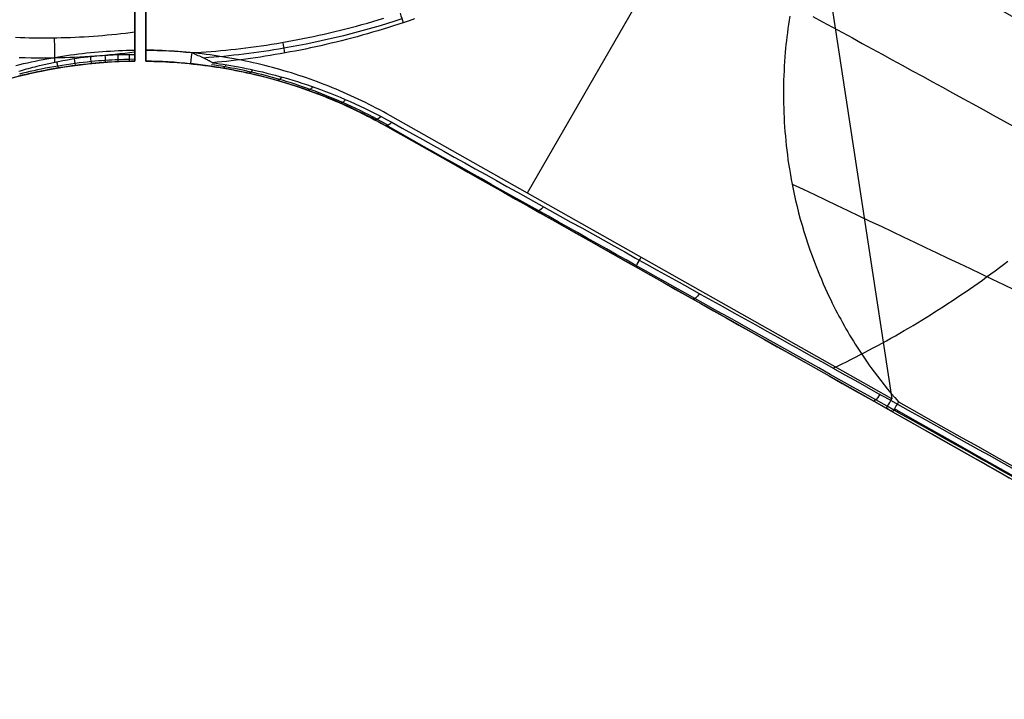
# Model space of a CAD drawing. Extents: x 8195 to 9024, y -2232 to -1505.
# Tile 16 of 42: x 8600 to 8689, y -2095 to -2034. Entities that reach past the tile are written whole.
import ezdxf

# ---------------------------------------------------------------- set-up
doc = ezdxf.new("R2010")
doc.units = 0
doc.layers.add('1', color=7, linetype='CONTINUOUS')

msp = doc.modelspace()

# ---------------------------------------------------------------- linework, layer by layer
at = {"layer": '1', "color": 7}
for p, q in [((8645.909, -2049.4, 67.546), (8687.249, -1977.797, 67.546)), ((8610.449, -2037.496, 47.547), (8610.449, -2003.99, 47.547)), ((8611.449, -2003.99, 47.546), (8611.449, -2037.496, 47.546)), ((8672.079, -2023.725, 67.546), (8678.83, -2067.973, 67.546)), ((8610.449, -2029.491, 27.546), (8610.449, -2036.496, 27.546)), ((8611.449, -2036.496, 27.546), (8611.449, -2029.491, 27.546)), ((8610.449, -2034.88, 67.546), (8610.449, -2033.491, 67.546)), ((8611.449, -2036.496, 67.546), (8611.449, -2033.491, 67.546)), ((8610.449, -2037.496, 66.212), (8610.449, -2037.496, 28.546)), ((8611.449, -2037.496, 28.546), (8611.449, -2037.496, 66.546)), ((8678.83, -2067.973, 67.546), (8633.551, -2042.429, 67.546)), ((8633.06, -2043.3, 66.546), (8678.339, -2068.844, 66.546)), ((8633.06, -2043.3, 66.546), (8633.06, -2043.3, 35.056)), ((8670.932, -2064.666, 50.801), (8633.06, -2043.3, 50.801))]:
    msp.add_line(p, q, dxfattribs=at)
at = {"layer": '1', "color": 7, "extrusion": (0.483263, 0.854549, 0.190271)}
msp.add_lwpolyline([(-8539.803, -451.847), (-8540.483, -451.402), (-8541.165, -450.96), (-8541.847, -450.522), (-8542.529, -450.088), (-8543.212, -449.657), (-8543.896, -449.229), (-8544.58, -448.805), (-8545.265, -448.384), (-8545.95, -447.967), (-8546.636, -447.554), (-8547.322, -447.144), (-8548.009, -446.737), (-8548.696, -446.334), (-8549.384, -445.934), (-8550.072, -445.538), (-8550.761, -445.145), (-8551.451, -444.756), (-8552.141, -444.371), (-8552.831, -443.989), (-8553.522, -443.61), (-8554.214, -443.235), (-8554.906, -442.863), (-8555.598, -442.495), (-8556.292, -442.13), (-8556.985, -441.769), (-8557.68, -441.411), (-8558.374, -441.057), (-8559.07, -440.706), (-8559.766, -440.359), (-8560.462, -440.015), (-8561.159, -439.675), (-8561.856, -439.338), (-8562.554, -439.005), (-8563.253, -438.675), (-8563.952, -438.349), (-8564.652, -438.026), (-8565.352, -437.707), (-8566.053, -437.391), (-8566.754, -437.079), (-8567.456, -436.77), (-8568.158, -436.465), (-8568.861, -436.163), (-8569.564, -435.865), (-8570.268, -435.57), (-8570.972, -435.278), (-8571.677, -434.99), (-8572.383, -434.706), (-8573.089, -434.425), (-8573.795, -434.148), (-8574.502, -433.874), (-8575.21, -433.604), (-8575.918, -433.337), (-8576.627, -433.073), (-8577.336, -432.813), (-8578.046, -432.557), (-8578.756, -432.304), (-8579.467, -432.055), (-8580.178, -431.809), (-8580.89, -431.566), (-8581.603, -431.327), (-8582.316, -431.092), (-8583.029, -430.86), (-8583.743, -430.632), (-8584.458, -430.407), (-8585.173, -430.185), (-8585.889, -429.967), (-8586.605, -429.753), (-8587.322, -429.542), (-8588.039, -429.334), (-8588.757, -429.13), (-8589.475, -428.93), (-8590.194, -428.733), (-8590.913, -428.539), (-8591.633, -428.349), (-8592.354, -428.163), (-8593.075, -427.98), (-8593.796, -427.8), (-8594.518, -427.624), (-8595.241, -427.451), (-8595.964, -427.282), (-8596.688, -427.117), (-8597.412, -426.955), (-8598.137, -426.796), (-8598.862, -426.641), (-8599.588, -426.489), (-8600.314, -426.341), (-8601.041, -426.197), (-8601.768, -426.056), (-8602.496, -425.918), (-8603.225, -425.784), (-8603.954, -425.653), (-8604.683, -425.526), (-8605.413, -425.402), (-8606.144, -425.282), (-8606.875, -425.165), (-8607.607, -425.052), (-8608.339, -424.943), (-8609.072, -424.836), (-8609.805, -424.734), (-8610.539, -424.635), (-8611.273, -424.539), (-8612.008, -424.447), (-8612.744, -424.358), (-8613.48, -424.273), (-8614.216, -424.191), (-8614.953, -424.113), (-8615.691, -424.038), (-8616.429, -423.967), (-8617.168, -423.899), (-8617.907, -423.835), (-8618.646, -423.774), (-8619.387, -423.717), (-8620.128, -423.663), (-8620.869, -423.613), (-8621.611, -423.566), (-8622.353, -423.522), (-8623.096, -423.483), (-8623.839, -423.446), (-8624.583, -423.413), (-8625.328, -423.384), (-8626.073, -423.358), (-8626.819, -423.336), (-8627.565, -423.317), (-8628.311, -423.302), (-8629.059, -423.29), (-8629.806, -423.281), (-8630.555, -423.277), (-8631.303, -423.275)], dxfattribs=at)
at = {"layer": '1', "color": 7}
for points in [[(8615.59, -2036.728), (8616.023, -2036.705), (8616.458, -2036.679), (8616.895, -2036.649), (8617.336, -2036.617), (8617.779, -2036.581), (8618.225, -2036.542), (8618.673, -2036.499), (8619.123, -2036.454), (8619.576, -2036.404), (8620.031, -2036.352), (8620.488, -2036.296), (8620.947, -2036.237), (8621.409, -2036.175), (8621.872, -2036.109), (8622.338, -2036.039), (8622.805, -2035.967), (8623.274, -2035.891), (8623.745, -2035.811), (8624.217, -2035.728), (8624.691, -2035.641), (8625.167, -2035.551), (8625.644, -2035.458), (8626.122, -2035.361), (8626.602, -2035.26), (8627.083, -2035.156), (8627.565, -2035.049), (8628.049, -2034.937), (8628.533, -2034.822), (8629.019, -2034.704), (8629.505, -2034.582), (8629.992, -2034.456), (8630.481, -2034.327), (8630.969, -2034.194), (8631.459, -2034.057), (8631.949, -2033.917), (8632.44, -2033.773), (8632.931, -2033.625)], [(8634.585, -2033.683), (8633.93, -2033.894), (8633.274, -2034.1), (8632.615, -2034.299), (8631.955, -2034.492), (8631.293, -2034.679), (8630.629, -2034.86), (8629.964, -2035.035), (8629.297, -2035.204), (8628.629, -2035.367), (8627.959, -2035.524), (8627.288, -2035.674), (8626.615, -2035.819), (8625.941, -2035.957), (8625.266, -2036.089), (8624.59, -2036.215), (8623.913, -2036.334), (8623.463, -2036.41), (8623.012, -2036.483), (8622.562, -2036.553), (8622.11, -2036.621), (8621.659, -2036.686), (8621.207, -2036.748), (8620.754, -2036.807), (8620.301, -2036.863), (8619.848, -2036.917), (8619.395, -2036.967), (8618.941, -2037.015), (8618.487, -2037.06), (8618.033, -2037.103), (8617.579, -2037.142), (8617.124, -2037.179), (8616.669, -2037.212)], [(8610.449, -2034.88), (8610.034, -2034.933), (8609.618, -2034.984), (8609.203, -2035.032), (8608.788, -2035.077), (8608.373, -2035.119), (8607.958, -2035.159), (8607.543, -2035.195), (8607.128, -2035.229), (8606.714, -2035.26), (8606.299, -2035.289), (8605.885, -2035.314), (8605.47, -2035.337), (8605.056, -2035.357), (8604.642, -2035.374), (8604.228, -2035.389), (8603.815, -2035.4), (8603.401, -2035.41), (8602.988, -2035.416), (8602.575, -2035.42), (8602.162, -2035.421), (8601.749, -2035.419), (8601.337, -2035.415), (8600.925, -2035.408), (8600.513, -2035.398), (8600.101, -2035.386), (8599.69, -2035.371)], [(8599.715, -2037.886), (8600.062, -2037.8), (8600.41, -2037.717), (8600.759, -2037.637), (8601.108, -2037.559), (8601.458, -2037.484), (8601.809, -2037.412), (8602.161, -2037.342), (8602.513, -2037.275), (8602.866, -2037.211), (8603.22, -2037.15), (8603.574, -2037.091), (8603.929, -2037.035), (8604.285, -2036.982), (8604.642, -2036.932), (8605, -2036.884), (8605.358, -2036.839), (8605.717, -2036.797), (8606.076, -2036.757), (8606.437, -2036.721), (8606.798, -2036.687), (8607.16, -2036.655), (8607.522, -2036.627), (8607.885, -2036.601), (8608.249, -2036.578), (8608.614, -2036.557), (8608.98, -2036.539), (8609.346, -2036.524), (8609.713, -2036.512), (8610.08, -2036.503), (8610.449, -2036.496)], [(8633.551, -2042.429), (8633.229, -2042.25), (8632.906, -2042.075), (8632.582, -2041.901), (8632.258, -2041.731), (8631.933, -2041.563), (8631.607, -2041.398), (8631.28, -2041.236), (8630.952, -2041.076), (8630.624, -2040.92), (8630.295, -2040.766), (8629.966, -2040.614), (8629.636, -2040.466), (8629.304, -2040.32), (8628.973, -2040.177), (8628.64, -2040.036), (8628.307, -2039.898), (8627.973, -2039.763), (8627.638, -2039.631), (8627.303, -2039.502), (8626.966, -2039.375), (8626.629, -2039.251), (8626.292, -2039.129), (8625.953, -2039.011), (8625.614, -2038.895), (8625.274, -2038.782), (8624.934, -2038.671), (8624.593, -2038.564), (8624.25, -2038.459), (8623.908, -2038.356), (8623.564, -2038.257), (8623.22, -2038.16), (8622.875, -2038.066), (8622.529, -2037.975), (8622.183, -2037.886), (8621.836, -2037.8), (8621.488, -2037.717), (8621.139, -2037.637), (8620.79, -2037.559), (8620.44, -2037.484), (8620.089, -2037.412), (8619.737, -2037.342), (8619.385, -2037.275), (8619.032, -2037.211), (8618.678, -2037.15), (8618.324, -2037.091), (8617.968, -2037.035), (8617.612, -2036.982), (8617.256, -2036.932), (8616.898, -2036.884), (8616.54, -2036.839), (8616.181, -2036.797), (8615.822, -2036.757), (8615.461, -2036.721), (8615.1, -2036.687), (8614.738, -2036.655), (8614.376, -2036.627), (8614.012, -2036.601), (8613.648, -2036.578), (8613.284, -2036.557), (8612.918, -2036.539), (8612.552, -2036.524), (8612.185, -2036.512), (8611.817, -2036.503), (8611.449, -2036.496)], [(8610.449, -2037.496), (8610.089, -2037.503), (8609.729, -2037.512), (8609.37, -2037.524), (8609.012, -2037.539), (8608.655, -2037.556), (8608.298, -2037.576), (8607.942, -2037.599), (8607.587, -2037.624), (8607.233, -2037.652), (8606.879, -2037.683), (8606.526, -2037.716), (8606.173, -2037.753), (8605.822, -2037.791), (8605.471, -2037.833), (8605.121, -2037.877), (8604.771, -2037.923), (8604.422, -2037.973), (8604.074, -2038.025), (8603.727, -2038.08), (8603.38, -2038.137), (8603.035, -2038.197), (8602.689, -2038.26), (8602.345, -2038.325), (8602.001, -2038.393), (8601.658, -2038.464), (8601.316, -2038.537), (8600.974, -2038.613), (8600.633, -2038.692), (8600.293, -2038.773), (8599.954, -2038.857)], [(8600.021, -2037.162), (8600.552, -2037.176), (8601.084, -2037.187), (8601.615, -2037.193), (8602.146, -2037.195), (8602.677, -2037.192), (8603.208, -2037.185), (8603.662, -2037.176), (8604.117, -2037.163), (8604.571, -2037.147), (8605.025, -2037.129), (8605.479, -2037.106), (8605.933, -2037.081), (8606.386, -2037.052), (8606.839, -2037.021), (8607.292, -2036.986), (8607.744, -2036.948), (8608.196, -2036.906), (8608.647, -2036.862), (8609.098, -2036.814), (8609.549, -2036.763), (8609.999, -2036.709), (8610.448, -2036.651)], [(8611.449, -2037.496), (8611.809, -2037.503), (8612.169, -2037.512), (8612.527, -2037.524), (8612.885, -2037.539), (8613.243, -2037.556), (8613.599, -2037.576), (8613.955, -2037.599), (8614.311, -2037.624), (8614.665, -2037.652), (8615.019, -2037.683), (8615.372, -2037.716), (8615.724, -2037.753), (8616.076, -2037.791), (8616.427, -2037.833), (8616.777, -2037.877), (8617.127, -2037.923), (8617.475, -2037.973), (8617.823, -2038.025), (8618.171, -2038.08), (8618.517, -2038.137), (8618.863, -2038.197), (8619.208, -2038.26), (8619.553, -2038.325), (8619.897, -2038.393), (8620.24, -2038.464), (8620.582, -2038.537), (8620.924, -2038.613), (8621.265, -2038.692), (8621.605, -2038.773), (8621.944, -2038.857), (8622.283, -2038.944), (8622.621, -2039.033), (8622.958, -2039.125), (8623.295, -2039.22), (8623.631, -2039.317), (8623.966, -2039.417), (8624.3, -2039.52), (8624.634, -2039.625), (8624.967, -2039.733), (8625.299, -2039.844), (8625.631, -2039.957), (8625.962, -2040.073), (8626.292, -2040.192), (8626.621, -2040.313), (8626.95, -2040.437), (8627.278, -2040.564), (8627.605, -2040.693), (8627.932, -2040.825), (8628.258, -2040.96), (8628.583, -2041.097), (8628.907, -2041.237), (8629.231, -2041.38), (8629.554, -2041.525), (8629.876, -2041.673), (8630.198, -2041.824), (8630.519, -2041.977), (8630.839, -2042.133), (8631.158, -2042.292), (8631.477, -2042.453), (8631.795, -2042.617), (8632.112, -2042.784), (8632.429, -2042.953), (8632.745, -2043.125), (8633.06, -2043.3)]]:
    msp.add_lwpolyline(points, dxfattribs=at)
at = {"layer": '1', "color": 7, "extrusion": (0.461304, 0.885353, -0.057866)}
msp.add_lwpolyline([(-8597.514, 154.314), (-8598.374, 154.775), (-8599.234, 155.233), (-8600.095, 155.686), (-8600.956, 156.136), (-8601.818, 156.583), (-8602.68, 157.025), (-8603.542, 157.464), (-8604.405, 157.9), (-8605.269, 158.332), (-8606.133, 158.76), (-8606.997, 159.184), (-8607.862, 159.605), (-8608.727, 160.023), (-8609.593, 160.436), (-8610.459, 160.846), (-8611.326, 161.253), (-8612.193, 161.656), (-8613.061, 162.055), (-8613.929, 162.45), (-8614.797, 162.842), (-8615.666, 163.231), (-8616.536, 163.615), (-8617.406, 163.996), (-8618.276, 164.374), (-8619.147, 164.747), (-8620.018, 165.117), (-8620.89, 165.484), (-8621.762, 165.847), (-8622.635, 166.206), (-8623.508, 166.562), (-8624.382, 166.914), (-8625.256, 167.262), (-8626.131, 167.607), (-8627.006, 167.948), (-8627.881, 168.285), (-8628.757, 168.619), (-8629.633, 168.949), (-8630.51, 169.276), (-8631.387, 169.598), (-8632.265, 169.918), (-8633.143, 170.233), (-8634.022, 170.545), (-8634.901, 170.854), (-8635.781, 171.159), (-8636.661, 171.46), (-8637.542, 171.757), (-8638.423, 172.051), (-8639.304, 172.341), (-8640.186, 172.628), (-8641.068, 172.911), (-8641.951, 173.19), (-8642.834, 173.466), (-8643.718, 173.738), (-8644.602, 174.006), (-8645.487, 174.271), (-8646.372, 174.532), (-8647.258, 174.79), (-8648.144, 175.044), (-8649.031, 175.294), (-8649.918, 175.541), (-8650.805, 175.784), (-8651.693, 176.023), (-8652.581, 176.259), (-8653.47, 176.491), (-8654.359, 176.719), (-8655.249, 176.944), (-8656.139, 177.166), (-8657.03, 177.383), (-8657.921, 177.597), (-8658.813, 177.808), (-8659.705, 178.014), (-8660.597, 178.217), (-8661.49, 178.417), (-8662.384, 178.613), (-8663.278, 178.805), (-8664.172, 178.993), (-8665.067, 179.178), (-8665.962, 179.36), (-8666.858, 179.537), (-8667.754, 179.711), (-8668.651, 179.882), (-8669.548, 180.048), (-8670.446, 180.212), (-8671.344, 180.371), (-8672.242, 180.527), (-8673.141, 180.679), (-8674.041, 180.828), (-8674.941, 180.973), (-8675.841, 181.114), (-8676.742, 181.252), (-8677.643, 181.386), (-8678.545, 181.516), (-8679.447, 181.643), (-8680.35, 181.766), (-8681.253, 181.886), (-8682.156, 182.002), (-8683.06, 182.114), (-8683.965, 182.223), (-8684.87, 182.328), (-8685.775, 182.429), (-8686.681, 182.527), (-8687.588, 182.621), (-8688.495, 182.712), (-8689.402, 182.799), (-8690.31, 182.882), (-8691.218, 182.961), (-8692.126, 183.037), (-8693.036, 183.11), (-8693.945, 183.179), (-8694.855, 183.244), (-8695.766, 183.305), (-8696.677, 183.363), (-8697.588, 183.417), (-8698.5, 183.468), (-8699.412, 183.515), (-8700.325, 183.558), (-8701.238, 183.598), (-8702.152, 183.634), (-8703.066, 183.666), (-8703.981, 183.695), (-8704.896, 183.72), (-8705.812, 183.742), (-8706.728, 183.759), (-8707.644, 183.774), (-8708.561, 183.784), (-8709.479, 183.791), (-8710.397, 183.795), (-8711.315, 183.794)], dxfattribs=at)
at = {"layer": '1', "color": 7, "extrusion": (0.960052, 0.223049, 0.168963)}
msp.add_lwpolyline([(-3932.148, -1272.721), (-3932.149, -1272.706), (-3932.15, -1272.69), (-3932.15, -1272.675), (-3932.15, -1272.659), (-3932.15, -1272.643), (-3932.15, -1272.628), (-3932.149, -1272.612), (-3932.148, -1272.596), (-3932.146, -1272.58), (-3932.144, -1272.565), (-3932.142, -1272.549), (-3932.14, -1272.533), (-3932.137, -1272.517), (-3932.134, -1272.501), (-3932.131, -1272.486), (-3932.127, -1272.47), (-3932.119, -1272.438), (-3932.11, -1272.407), (-3932.1, -1272.375), (-3932.088, -1272.344), (-3932.076, -1272.313), (-3932.063, -1272.282), (-3932.048, -1272.252), (-3932.033, -1272.222), (-3932.017, -1272.192), (-3932, -1272.163), (-3931.982, -1272.134), (-3931.963, -1272.106), (-3931.943, -1272.078), (-3931.923, -1272.051), (-3931.902, -1272.024), (-3931.88, -1271.998), (-3931.858, -1271.973), (-3931.834, -1271.949), (-3931.811, -1271.925), (-3931.786, -1271.902), (-3931.761, -1271.881), (-3931.736, -1271.86), (-3931.709, -1271.84), (-3931.683, -1271.821)], dxfattribs=at)
at = {"layer": '1', "color": 7, "extrusion": (0.974342, 0.195621, 0.111314)}
msp.add_lwpolyline([(-3691.764, -828.57), (-3691.765, -828.554), (-3691.766, -828.538), (-3691.767, -828.521), (-3691.767, -828.505), (-3691.766, -828.488), (-3691.766, -828.471), (-3691.764, -828.455), (-3691.763, -828.438), (-3691.761, -828.421), (-3691.759, -828.404), (-3691.757, -828.388), (-3691.754, -828.371), (-3691.751, -828.354), (-3691.747, -828.337), (-3691.744, -828.32), (-3691.739, -828.304), (-3691.735, -828.287), (-3691.73, -828.27), (-3691.72, -828.237), (-3691.708, -828.204), (-3691.695, -828.171), (-3691.681, -828.138), (-3691.666, -828.106), (-3691.65, -828.074), (-3691.633, -828.042), (-3691.615, -828.011), (-3691.596, -827.981), (-3691.576, -827.951), (-3691.555, -827.921), (-3691.533, -827.893), (-3691.51, -827.865), (-3691.487, -827.838), (-3691.463, -827.811), (-3691.438, -827.786), (-3691.412, -827.761), (-3691.386, -827.738), (-3691.359, -827.715), (-3691.331, -827.694), (-3691.317, -827.683), (-3691.303, -827.673), (-3691.289, -827.663), (-3691.274, -827.654), (-3691.26, -827.645), (-3691.245, -827.636)], dxfattribs=at)
at = {"layer": '1', "color": 7, "extrusion": (-0.640809, 0.754002, 0.144376)}
msp.add_lwpolyline([(-5246.477, 1058.276), (-5246.436, 1058.356), (-5246.434, 1058.359), (-5246.433, 1058.36), (-5246.433, 1058.36), (-5246.433, 1058.361), (-5246.433, 1058.361), (-5246.433, 1058.361), (-5246.433, 1058.361), (-5246.433, 1058.361), (-5246.433, 1058.361), (-5246.433, 1058.361), (-5246.433, 1058.361), (-5246.433, 1058.361), (-5246.433, 1058.361), (-5246.433, 1058.361), (-5246.433, 1058.361), (-5246.433, 1058.361), (-5246.433, 1058.361), (-5246.433, 1058.361), (-5246.433, 1058.361), (-5246.433, 1058.361), (-5246.433, 1058.361), (-5246.433, 1058.361), (-5246.433, 1058.36), (-5246.433, 1058.36), (-5246.433, 1058.359), (-5246.435, 1058.355), (-5246.824, 1057.551)], dxfattribs=at)
at = {"layer": '1', "color": 7, "extrusion": (0.870959, -0.491356, 1.78428e-09)}
msp.add_lwpolyline([(2463.276, 67.546), (2463.22, 67.54), (2463.165, 67.532), (2463.112, 67.523), (2463.086, 67.518), (2463.06, 67.512), (2463.035, 67.506), (2463.011, 67.499), (2462.986, 67.492), (2462.962, 67.485), (2462.939, 67.477), (2462.916, 67.469), (2462.893, 67.461), (2462.871, 67.452), (2462.849, 67.442), (2462.827, 67.432), (2462.806, 67.422), (2462.786, 67.412), (2462.765, 67.401), (2462.745, 67.389), (2462.726, 67.378), (2462.707, 67.365), (2462.688, 67.353), (2462.67, 67.34), (2462.652, 67.326), (2462.635, 67.313), (2462.618, 67.298), (2462.601, 67.284), (2462.585, 67.269), (2462.569, 67.253), (2462.553, 67.238), (2462.538, 67.221), (2462.524, 67.205), (2462.51, 67.188), (2462.496, 67.17), (2462.482, 67.152), (2462.469, 67.134), (2462.457, 67.115), (2462.445, 67.096), (2462.433, 67.077), (2462.421, 67.057), (2462.411, 67.037), (2462.4, 67.016), (2462.39, 66.995), (2462.38, 66.974), (2462.371, 66.952), (2462.362, 66.929), (2462.353, 66.907), (2462.345, 66.884), (2462.337, 66.86), (2462.33, 66.836), (2462.323, 66.812), (2462.317, 66.787), (2462.31, 66.762), (2462.305, 66.736), (2462.299, 66.71), (2462.29, 66.657), (2462.282, 66.603), (2462.276, 66.546)], dxfattribs=at)
at = {"layer": '1', "color": 7}
for points in [[(8635.718, -2033.681, 27.858), (8635.245, -2033.845, 27.86), (8634.772, -2034.005, 27.862), (8634.299, -2034.161, 27.864), (8633.826, -2034.314, 27.867), (8633.353, -2034.464, 27.869), (8632.881, -2034.61, 27.871), (8632.409, -2034.753, 27.873), (8631.937, -2034.892, 27.876), (8631.466, -2035.028, 27.878), (8630.995, -2035.161, 27.88), (8630.524, -2035.29, 27.883), (8630.054, -2035.416, 27.885), (8629.585, -2035.538, 27.888), (8629.117, -2035.657, 27.89), (8628.649, -2035.773, 27.893), (8628.183, -2035.885, 27.895), (8627.717, -2035.994, 27.898), (8627.252, -2036.1, 27.901), (8626.789, -2036.203, 27.903), (8626.327, -2036.302, 27.906), (8625.866, -2036.398, 27.909), (8625.407, -2036.491, 27.912), (8624.949, -2036.581, 27.914), (8624.493, -2036.667, 27.917), (8624.038, -2036.751, 27.92), (8623.585, -2036.831, 27.923), (8623.134, -2036.908, 27.926), (8622.685, -2036.982, 27.929), (8622.237, -2037.053, 27.932), (8621.792, -2037.121, 27.935), (8621.349, -2037.186, 27.938), (8620.908, -2037.247, 27.941), (8620.469, -2037.306, 27.945), (8620.033, -2037.362, 27.948), (8619.599, -2037.415, 27.951), (8619.167, -2037.465, 27.954), (8618.738, -2037.512, 27.958), (8618.312, -2037.556, 27.961), (8617.888, -2037.597, 27.965), (8617.468, -2037.635, 27.968)], [(8669.61, -2033.435, 67.54), (8669.552, -2033.807, 67.54), (8669.496, -2034.18, 67.54), (8669.443, -2034.553, 67.54), (8669.394, -2034.927, 67.54), (8669.348, -2035.301, 67.54), (8669.308, -2035.649, 67.54), (8669.271, -2035.997, 67.54), (8669.237, -2036.345, 67.54), (8669.205, -2036.694, 67.54), (8669.171, -2037.113, 67.54), (8669.141, -2037.532, 67.54), (8669.115, -2037.952, 67.54), (8669.093, -2038.371, 67.54), (8669.075, -2038.791, 67.54), (8669.061, -2039.211, 67.541), (8669.051, -2039.631, 67.541), (8669.046, -2040.051, 67.541), (8669.044, -2040.474, 67.541), (8669.046, -2040.897, 67.541), (8669.053, -2041.319, 67.541), (8669.063, -2041.742, 67.541), (8669.078, -2042.164, 67.541), (8669.097, -2042.586, 67.541), (8669.12, -2043.008, 67.541), (8669.147, -2043.429, 67.541), (8669.178, -2043.849, 67.541), (8669.214, -2044.269, 67.541), (8669.253, -2044.688, 67.541), (8669.297, -2045.107, 67.541), (8669.344, -2045.526, 67.541), (8669.396, -2045.944, 67.541), (8669.452, -2046.361, 67.542), (8669.512, -2046.778, 67.542), (8669.582, -2047.228, 67.542), (8669.669, -2047.748, 67.542), (8669.744, -2048.169, 67.542), (8669.823, -2048.589, 67.542), (8669.914, -2049.043, 67.542), (8670.01, -2049.496, 67.542), (8670.073, -2049.78, 67.542), (8670.137, -2050.063, 67.542), (8670.272, -2050.627, 67.542), (8670.415, -2051.189, 67.542), (8670.565, -2051.75, 67.542), (8670.644, -2052.031, 67.542), (8670.725, -2052.312, 67.542), (8670.891, -2052.872, 67.542), (8671.066, -2053.43, 67.543), (8671.248, -2053.985, 67.543), (8671.438, -2054.538, 67.543), (8671.635, -2055.089, 67.543), (8671.84, -2055.637, 67.543), (8672.052, -2056.182, 67.543), (8672.172, -2056.483, 67.543), (8672.295, -2056.782, 67.543), (8672.465, -2057.188, 67.543), (8672.64, -2057.592, 67.543), (8672.819, -2057.994, 67.543), (8673.001, -2058.394, 67.543), (8673.155, -2058.724, 67.543), (8673.312, -2059.052, 67.543), (8673.457, -2059.348, 67.543), (8673.603, -2059.643, 67.543), (8673.752, -2059.937, 67.543), (8673.904, -2060.229, 67.543), (8674.056, -2060.519, 67.543), (8674.211, -2060.807, 67.543), (8674.368, -2061.093, 67.543), (8674.527, -2061.379, 67.543), (8674.688, -2061.662, 67.543), (8674.852, -2061.943, 67.543), (8675.017, -2062.224, 67.543), (8675.185, -2062.503, 67.543), (8675.354, -2062.779, 67.543), (8675.526, -2063.054, 67.543), (8675.699, -2063.327, 67.543), (8675.875, -2063.599, 67.543), (8676.053, -2063.869, 67.543), (8676.232, -2064.137, 67.543), (8676.414, -2064.404, 67.543), (8676.599, -2064.67, 67.542), (8676.769, -2064.912, 67.542), (8676.942, -2065.153, 67.542), (8677.233, -2065.55, 67.542), (8677.529, -2065.944, 67.541), (8677.831, -2066.336, 67.541), (8678.138, -2066.724, 67.541), (8678.452, -2067.109, 67.54), (8678.771, -2067.491, 67.54), (8679.098, -2067.873, 67.539), (8679.43, -2068.251, 67.538)], [(8671.692, -2033.462, 38.195), (8672.582, -2033.945, 38.66), (8673.475, -2034.429, 39.12), (8674.369, -2034.915, 39.575), (8675.265, -2035.402, 40.023), (8676.163, -2035.891, 40.467), (8677.063, -2036.381, 40.905), (8677.965, -2036.873, 41.338), (8678.868, -2037.366, 41.765), (8679.774, -2037.86, 42.186), (8680.681, -2038.356, 42.602), (8681.59, -2038.853, 43.012), (8682.5, -2039.351, 43.417), (8683.412, -2039.851, 43.816), (8684.326, -2040.352, 44.209), (8685.242, -2040.854, 44.597), (8686.159, -2041.358, 44.979), (8687.078, -2041.863, 45.355), (8687.998, -2042.369, 45.726), (8688.92, -2042.876, 46.09), (8689.844, -2043.385, 46.449)], [(8599.968, -2038.408, 66.552), (8600.138, -2038.357, 66.594), (8600.312, -2038.305, 66.635), (8600.49, -2038.253, 66.674), (8600.674, -2038.201, 66.711), (8600.861, -2038.15, 66.747), (8601.052, -2038.098, 66.781), (8601.246, -2038.047, 66.814), (8601.443, -2037.996, 66.845), (8601.644, -2037.946, 66.875), (8601.847, -2037.896, 66.904), (8602.259, -2037.798, 66.957), (8602.678, -2037.703, 67.004), (8603.102, -2037.612, 67.047), (8603.528, -2037.524, 67.084), (8603.954, -2037.442, 67.117), (8604.377, -2037.365, 67.144), (8604.795, -2037.293, 67.168), (8605.206, -2037.229, 67.187), (8605.552, -2037.179, 67.2), (8605.89, -2037.134, 67.211), (8606.222, -2037.094, 67.218), (8606.546, -2037.058, 67.224)], [(8610.449, -2037.324, 66.745), (8609.979, -2037.332, 66.767), (8609.465, -2037.346, 66.787), (8608.952, -2037.365, 66.802), (8608.665, -2037.379, 66.808), (8608.379, -2037.394, 66.813), (8608.092, -2037.412, 66.817), (8607.806, -2037.431, 66.82), (8607.484, -2037.454, 66.821), (8607.162, -2037.48, 66.821), (8606.84, -2037.509, 66.82), (8606.518, -2037.539, 66.817), (8606.155, -2037.576, 66.811), (8605.793, -2037.617, 66.804), (8605.43, -2037.66, 66.795), (8605.068, -2037.706, 66.783), (8604.677, -2037.759, 66.767), (8604.286, -2037.815, 66.749), (8603.896, -2037.875, 66.727), (8603.506, -2037.939, 66.702), (8603.128, -2038.003, 66.674), (8602.751, -2038.071, 66.642), (8602.375, -2038.142, 66.606), (8601.999, -2038.217, 66.565), (8601.658, -2038.287, 66.523), (8601.317, -2038.36, 66.476), (8600.977, -2038.436, 66.424), (8600.639, -2038.514, 66.366), (8600.331, -2038.587, 66.309), (8600.025, -2038.662, 66.245)], [(8617.468, -2037.635, 27.968), (8617.448, -2037.624, 27.956), (8617.428, -2037.613, 27.944), (8617.372, -2037.581, 27.912), (8617.313, -2037.549, 27.882), (8617.25, -2037.515, 27.852), (8617.184, -2037.48, 27.823), (8617.153, -2037.463, 27.81), (8617.083, -2037.426, 27.782), (8617.01, -2037.388, 27.756), (8616.935, -2037.348, 27.731), (8616.857, -2037.308, 27.708), (8616.751, -2037.253, 27.678), (8616.687, -2037.22, 27.663), (8616.622, -2037.188, 27.648), (8616.554, -2037.156, 27.634), (8616.485, -2037.124, 27.622), (8616.445, -2037.106, 27.615), (8616.319, -2037.053, 27.597), (8616.189, -2037, 27.582), (8616.057, -2036.946, 27.569), (8615.948, -2036.9, 27.561), (8615.823, -2036.844, 27.553), (8615.763, -2036.816, 27.55), (8615.703, -2036.787, 27.548), (8615.647, -2036.758, 27.547), (8615.59, -2036.728, 27.546)], [(8633.304, -2043.285, 34.626), (8632.831, -2043.019, 34.364), (8632.355, -2042.759, 34.104), (8631.973, -2042.555, 33.898), (8631.588, -2042.355, 33.693), (8631.201, -2042.158, 33.49), (8630.811, -2041.965, 33.288), (8630.418, -2041.775, 33.087), (8630.024, -2041.589, 32.888), (8629.626, -2041.406, 32.691), (8629.227, -2041.226, 32.495), (8628.867, -2041.069, 32.322), (8628.505, -2040.914, 32.15), (8628.142, -2040.763, 31.979), (8627.776, -2040.614, 31.81), (8627.409, -2040.468, 31.643), (8627.039, -2040.325, 31.478), (8626.668, -2040.185, 31.314), (8626.294, -2040.048, 31.153), (8625.954, -2039.927, 31.008), (8625.611, -2039.808, 30.864), (8625.268, -2039.691, 30.723), (8624.922, -2039.577, 30.583), (8624.575, -2039.466, 30.445), (8624.226, -2039.357, 30.309), (8623.876, -2039.251, 30.176), (8623.524, -2039.147, 30.044), (8623.206, -2039.056, 29.927), (8622.888, -2038.967, 29.813), (8622.567, -2038.881, 29.7), (8622.246, -2038.797, 29.589), (8621.924, -2038.714, 29.48), (8621.6, -2038.635, 29.373), (8621.274, -2038.557, 29.268), (8620.948, -2038.481, 29.165), (8620.656, -2038.416, 29.075), (8620.362, -2038.352, 28.987), (8620.068, -2038.291, 28.901), (8619.772, -2038.231, 28.816), (8619.476, -2038.173, 28.734), (8619.179, -2038.117, 28.654), (8618.88, -2038.062, 28.575), (8618.581, -2038.01, 28.499), (8618.284, -2037.96, 28.426), (8617.985, -2037.912, 28.355), (8617.686, -2037.866, 28.286), (8617.386, -2037.821, 28.219)], [(8617.468, -2037.635, 27.968), (8617.787, -2037.678, 28.034), (8618.111, -2037.724, 28.104), (8618.44, -2037.774, 28.179), (8618.774, -2037.827, 28.258), (8619.112, -2037.884, 28.341), (8619.456, -2037.944, 28.428), (8619.804, -2038.008, 28.519), (8620.157, -2038.075, 28.615), (8620.514, -2038.147, 28.716), (8620.876, -2038.222, 28.821), (8621.243, -2038.302, 28.93), (8621.614, -2038.386, 29.044), (8621.989, -2038.474, 29.162), (8622.368, -2038.566, 29.285), (8622.752, -2038.663, 29.413), (8623.14, -2038.764, 29.545), (8623.532, -2038.87, 29.682), (8623.928, -2038.981, 29.823), (8624.328, -2039.097, 29.969), (8624.732, -2039.218, 30.12), (8625.14, -2039.344, 30.277), (8625.552, -2039.476, 30.438), (8625.968, -2039.614, 30.604), (8626.388, -2039.758, 30.775), (8626.812, -2039.907, 30.952), (8627.24, -2040.063, 31.134), (8627.672, -2040.226, 31.321), (8628.107, -2040.395, 31.514), (8628.547, -2040.571, 31.711), (8628.991, -2040.754, 31.915), (8629.439, -2040.945, 32.124), (8629.891, -2041.142, 32.338), (8630.347, -2041.348, 32.558), (8630.808, -2041.561, 32.783), (8631.273, -2041.782, 33.014), (8631.742, -2042.011, 33.25), (8632.215, -2042.249, 33.492), (8632.692, -2042.495, 33.74), (8633.175, -2042.75, 33.993), (8633.661, -2043.014, 34.252)], [(8633.06, -2043.3, 35.056), (8634.116, -2043.896, 35.628), (8635.176, -2044.493, 36.194), (8636.239, -2045.093, 36.753), (8637.304, -2045.694, 37.305), (8638.373, -2046.297, 37.851), (8639.445, -2046.901, 38.391), (8640.52, -2047.508, 38.923), (8641.598, -2048.116, 39.449), (8642.679, -2048.726, 39.968), (8643.764, -2049.338, 40.481), (8644.851, -2049.951, 40.987), (8645.942, -2050.567, 41.487), (8647.036, -2051.184, 41.979), (8648.133, -2051.803, 42.465), (8649.234, -2052.424, 42.945), (8650.338, -2053.047, 43.417), (8651.446, -2053.672, 43.883), (8652.556, -2054.298, 44.342), (8653.671, -2054.927, 44.795), (8654.788, -2055.557, 45.24), (8655.909, -2056.19, 45.679), (8657.034, -2056.825, 46.112), (8658.162, -2057.461, 46.537), (8659.294, -2058.1, 46.955), (8660.429, -2058.74, 47.367), (8661.568, -2059.383, 47.772), (8662.71, -2060.027, 48.17), (8663.856, -2060.674, 48.562), (8665.006, -2061.322, 48.946), (8666.159, -2061.973, 49.324), (8667.316, -2062.626, 49.694), (8668.477, -2063.281, 50.058), (8669.642, -2063.938, 50.415), (8670.81, -2064.597, 50.765), (8671.982, -2065.259, 51.108), (8673.159, -2065.922, 51.445), (8674.339, -2066.588, 51.774), (8675.523, -2067.256, 52.096), (8676.711, -2067.926, 52.411), (8677.903, -2068.599, 52.719), (8679.099, -2069.274, 53.02), (8680.299, -2069.951, 53.314), (8681.504, -2070.631, 53.601), (8682.713, -2071.312, 53.881), (8683.926, -2071.997, 54.154), (8685.143, -2072.684, 54.419), (8686.365, -2073.373, 54.677), (8686.977, -2073.718, 54.804), (8687.591, -2074.064, 54.928), (8688.205, -2074.411, 55.051), (8688.821, -2074.759, 55.172), (8689.438, -2075.107, 55.291)], [(8689.816, -2075.06, 54.7), (8688.774, -2074.475, 54.501), (8687.734, -2073.891, 54.297), (8686.694, -2073.308, 54.088), (8685.655, -2072.725, 53.872), (8684.617, -2072.143, 53.652), (8683.58, -2071.561, 53.426), (8682.544, -2070.98, 53.194), (8681.509, -2070.399, 52.957), (8680.475, -2069.819, 52.714), (8679.441, -2069.239, 52.466), (8678.409, -2068.661, 52.212), (8677.378, -2068.082, 51.952), (8676.348, -2067.505, 51.687), (8675.319, -2066.928, 51.416), (8674.291, -2066.352, 51.139), (8673.264, -2065.776, 50.857), (8672.238, -2065.201, 50.569), (8671.214, -2064.627, 50.276), (8670.19, -2064.053, 49.977), (8669.168, -2063.48, 49.672), (8668.148, -2062.908, 49.361), (8667.128, -2062.337, 49.045), (8666.11, -2061.766, 48.723), (8665.093, -2061.196, 48.395), (8664.078, -2060.627, 48.062), (8663.064, -2060.059, 47.723), (8662.051, -2059.492, 47.378), (8661.04, -2058.925, 47.027), (8660.149, -2058.426, 46.713), (8659.259, -2057.927, 46.394), (8658.37, -2057.429, 46.07), (8657.483, -2056.931, 45.743), (8656.596, -2056.434, 45.41), (8655.711, -2055.938, 45.073), (8654.827, -2055.443, 44.732), (8653.945, -2054.948, 44.386), (8653.063, -2054.454, 44.036), (8652.184, -2053.961, 43.681), (8651.305, -2053.469, 43.322), (8650.428, -2052.977, 42.958), (8649.552, -2052.486, 42.59), (8648.678, -2051.996, 42.218), (8647.805, -2051.507, 41.841), (8646.934, -2051.018, 41.459), (8646.064, -2050.53, 41.073), (8645.196, -2050.044, 40.683), (8644.329, -2049.558, 40.288), (8643.464, -2049.072, 39.889), (8642.601, -2048.588, 39.485), (8641.739, -2048.105, 39.077), (8640.878, -2047.622, 38.665), (8640.02, -2047.14, 38.248), (8639.163, -2046.66, 37.827), (8638.307, -2046.18, 37.401), (8637.454, -2045.701, 36.971), (8636.602, -2045.223, 36.537), (8635.752, -2044.746, 36.098), (8634.904, -2044.27, 35.655), (8634.057, -2043.795, 35.207), (8633.213, -2043.32, 34.755)], [(8633.661, -2043.014, 34.252), (8634.597, -2043.534, 34.758), (8635.535, -2044.056, 35.258), (8636.476, -2044.579, 35.753), (8637.418, -2045.104, 36.242), (8638.362, -2045.629, 36.725), (8639.309, -2046.156, 37.203), (8640.257, -2046.683, 37.675), (8641.208, -2047.212, 38.141), (8642.16, -2047.742, 38.602), (8643.115, -2048.273, 39.057), (8644.071, -2048.805, 39.507), (8645.029, -2049.339, 39.95), (8645.989, -2049.873, 40.389), (8646.951, -2050.408, 40.821), (8647.915, -2050.945, 41.249), (8648.881, -2051.482, 41.67), (8649.848, -2052.021, 42.086), (8650.817, -2052.56, 42.497), (8651.788, -2053.101, 42.902), (8652.76, -2053.642, 43.301), (8653.734, -2054.184, 43.695), (8654.71, -2054.728, 44.083), (8655.687, -2055.272, 44.466), (8656.666, -2055.817, 44.843), (8657.647, -2056.364, 45.215), (8658.629, -2056.911, 45.581), (8659.612, -2057.459, 45.942), (8660.597, -2058.008, 46.297), (8661.584, -2058.557, 46.647), (8662.572, -2059.108, 46.991), (8663.561, -2059.659, 47.33), (8664.552, -2060.212, 47.664), (8665.544, -2060.765, 47.992), (8666.538, -2061.319, 48.314), (8667.533, -2061.874, 48.631), (8668.529, -2062.429, 48.943), (8669.526, -2062.985, 49.249), (8670.525, -2063.542, 49.55), (8671.525, -2064.1, 49.846), (8672.526, -2064.659, 50.136), (8673.528, -2065.218, 50.42), (8674.531, -2065.778, 50.7), (8675.536, -2066.339, 50.974), (8676.542, -2066.9, 51.242), (8677.548, -2067.463, 51.505), (8678.556, -2068.025, 51.763), (8679.565, -2068.589, 52.016), (8680.575, -2069.153, 52.263), (8681.585, -2069.718, 52.505), (8682.597, -2070.283, 52.741), (8683.61, -2070.849, 52.973), (8684.623, -2071.415, 53.198), (8685.637, -2071.982, 53.419), (8686.653, -2072.55, 53.634), (8687.669, -2073.118, 53.844), (8688.686, -2073.687, 54.049), (8689.703, -2074.257, 54.249)], [(8673.528, -2065.217, 50.426), (8673.932, -2065.025, 50.411), (8674.335, -2064.83, 50.397), (8674.738, -2064.632, 50.382), (8675.141, -2064.432, 50.367), (8675.544, -2064.229, 50.352), (8675.946, -2064.024, 50.337), (8676.348, -2063.816, 50.322), (8676.75, -2063.605, 50.307), (8677.151, -2063.392, 50.292), (8677.552, -2063.177, 50.277), (8677.953, -2062.959, 50.262), (8678.353, -2062.738, 50.246), (8678.753, -2062.515, 50.231), (8679.152, -2062.289, 50.216), (8679.551, -2062.061, 50.2), (8679.949, -2061.83, 50.185), (8680.347, -2061.597, 50.169), (8680.744, -2061.361, 50.154), (8681.141, -2061.123, 50.138), (8681.537, -2060.882, 50.122), (8681.932, -2060.639, 50.106), (8682.327, -2060.394, 50.091), (8682.721, -2060.146, 50.075), (8683.115, -2059.895, 50.059), (8683.508, -2059.642, 50.043), (8683.9, -2059.387, 50.027), (8684.291, -2059.129, 50.011), (8684.682, -2058.869, 49.995), (8685.072, -2058.606, 49.979), (8685.461, -2058.341, 49.963), (8685.85, -2058.073, 49.947), (8686.237, -2057.803, 49.93), (8686.624, -2057.531, 49.914), (8687.01, -2057.257, 49.898), (8687.395, -2056.979, 49.881), (8687.779, -2056.7, 49.865), (8688.162, -2056.418, 49.849), (8688.545, -2056.134, 49.832), (8688.926, -2055.848, 49.816), (8689.306, -2055.559, 49.799)]]:
    msp.add_polyline3d(points, dxfattribs=at)
at = {"layer": '1', "color": 7, "extrusion": (0.372559, 0.645751, -0.666487)}
msp.add_arc((-8604.376, 2560.825, 1896.559), 779.291, 270.001908, 276.198411, dxfattribs=at)
at = {"layer": '1', "color": 7, "extrusion": (-0.439229, -0.767871, 0.466317)}
msp.add_arc((8614.15, 2297.307, -2234.417), 1046.403, 265.457709, 269.986021, dxfattribs=at)
at = {"layer": '1', "color": 7, "extrusion": (-0.481313, -0.875003, 0.052028)}
msp.add_arc((8656.756, 1604.872, -2399.737), 1414.64, 266.648224, 269.937588, dxfattribs=at)
at = {"layer": '1', "color": 7, "extrusion": (-0.950325, -0.311258, 8.81597e-12)}
msp.add_arc((4619.67, 29.106, -7572.666), 1.56, 270.73779, 307.03294, dxfattribs=at)
at = {"layer": '1', "color": 7, "extrusion": (0.999855, 0.017034, -3.46351e-12)}
msp.add_arc((-2181.637, 62.439, 8567.257), 5.108, 90.35896, 115.53696, dxfattribs=at)
at = {"layer": '1', "color": 7, "extrusion": (-1, 8.44523e-06, 1.78746e-06)}
msp.add_arc((2034.787, 62.388, -8610.466), 5.174, 66.8793, 89.78475, dxfattribs=at)
at = {"layer": '1', "color": 7, "extrusion": (-1, 0, 0)}
msp.add_arc((2036.496, 28.546, -8610.449), 1, 269.9983, 359.99824, dxfattribs=at)
at = {"layer": '1', "color": 7, "extrusion": (1, 0, 0)}
for centre, start, end in [((-2036.496, 66.546, 8611.449), 89.9983, 179.99824), ((-2036.496, 28.546, 8611.449), 180.00176, 270.0017)]:
    msp.add_arc(centre, 1, start, end, dxfattribs=at)
at = {"layer": '1', "color": 7, "extrusion": (0, 0, -1)}
for centre, radius, start, end in [((-8610.949, -2082.493, -27.546), 46, 90.62279, 95.79121), ((-8610.949, -2082.493, -47.456), 45, 60.57025, 89.36337), ((-8610.949, -2082.493, -47.544), 45, 90.63663, 119.42947), ((-8610.949, -2082.493, -66.546), 45, 90.63663, 119.42975)]:
    msp.add_arc(centre, radius, start, end, dxfattribs=at)
at = {"layer": '1', "color": 7, "extrusion": (-0.985578, -0.16922, -1.23556e-13)}
msp.add_arc((3465.733, 29.105, -8154.952), 1.559, 271.12703, 310.51797, dxfattribs=at)
at = {"layer": '1', "color": 7, "extrusion": (-0.057396, 0.730383, -0.680622)}
msp.add_arc((-8421.337, -1823.9, -2027.42), 30.94, 74.73742, 95.61699, dxfattribs=at)
at = {"layer": '1', "color": 7, "extrusion": (-0.990945, -0.1297, -0.03472)}
msp.add_arc((3136.314, -220.908, -8265.178), 1.086, 3.31025, 64.8188, dxfattribs=at)
at = {"layer": '1', "color": 7, "extrusion": (-0.995125, -0.097938, -0.011569)}
msp.add_arc((2869.791, -30.558, -8365.785), 1.085, 4.33158, 66.42072, dxfattribs=at)
at = {"layer": '1', "color": 7, "extrusion": (-0.042237, 0.511684, -0.858135)}
msp.add_arc((-8410.368, -2344.977, -1463.532), 29.771, 88.89421, 96.41977, dxfattribs=at)
at = {"layer": '1', "color": 7, "extrusion": (-0.997546, -0.06966, 0.006992)}
msp.add_arc((2631.202, 125.273, -8444.291), 1.086, 4.51658, 66.26461, dxfattribs=at)
at = {"layer": '1', "color": 7, "extrusion": (-0.998714, -0.044486, 0.0243)}
msp.add_arc((2417.524, 272.978, -8505.627), 1.088, 4.17755, 65.21754, dxfattribs=at)
at = {"layer": '1', "color": 7, "extrusion": (-0.99887, -0.021955, 0.042147)}
msp.add_arc((2225.128, 427.031, -8552.706), 1.088, 3.48091, 64.10346, dxfattribs=at)
at = {"layer": '1', "color": 7, "extrusion": (-1, -8.85748e-06, -1.34829e-05)}
msp.add_arc((2036.484, 66.038, -8610.432), 1.09, 3.03036, 63.61803, dxfattribs=at)
at = {"layer": '1', "color": 7}
msp.add_arc((8610.949, -2082.493, 28.546), 45, 84.20879, 89.36337, dxfattribs=at)
at = {"layer": '1', "color": 7, "extrusion": (-0.994896, 0.100904, 7.3812e-07)}
msp.add_arc((1156.984, 28.553, -8777.132), 1, 270, 360, dxfattribs=at)
at = {"layer": '1', "color": 7, "extrusion": (-0.984243, -0.163616, -0.067043)}
msp.add_arc((3420.287, -480.62, -8138.976), 1.084, 1.157, 61.92182, dxfattribs=at)
at = {"layer": '1', "color": 7, "extrusion": (0.102638, 0.973972, 0.202097)}
msp.add_arc((-8781.774, 264.229, -1094.641), 9.198, 259.85066, 271.08098, dxfattribs=at)
at = {"layer": '1', "color": 7, "extrusion": (-0.103023, 0.620488, 0.77742)}
for centre, radius, start, end in [((-8150.414, 2718.246, -2129.994), 43.313, 234.71915, 247.35567), ((-8150.268, 2718.326, -2129.994), 43.464, 223.51492, 234.62294)]:
    msp.add_arc(centre, radius, start, end, dxfattribs=at)
at = {"layer": '1', "color": 7, "extrusion": (-0.958253, 0.161961, -0.235626)}
msp.add_arc((572.263, -2054.186, -8595.575), 1.065, 312.55438, 359.77123, dxfattribs=at)
at = {"layer": '1', "color": 7, "extrusion": (-0.935289, 0.209531, -0.285188)}
msp.add_arc((103.628, -2497.749, -8498.516), 1.061, 310.5082, 1.10431, dxfattribs=at)
at = {"layer": '1', "color": 7, "extrusion": (-0.907609, 0.259876, -0.329713)}
msp.add_arc((-414.352, -2889.639, -8366.618), 1.07, 308.6248, 359.80495, dxfattribs=at)
at = {"layer": '1', "color": 7, "extrusion": (-0.875609, 0.312721, -0.368123)}
msp.add_arc((-981.117, -3213.633, -8202.694), 1.081, 306.41277, 357.23999, dxfattribs=at)
at = {"layer": '1', "color": 7, "extrusion": (-0.839732, 0.367698, -0.39956)}
msp.add_arc((-1592.371, -3455.208, -8009.775), 1.084, 304.044, 355.5291, dxfattribs=at)
at = {"layer": '1', "color": 7, "extrusion": (-0.799211, 0.425951, -0.424061)}
msp.add_arc((-2258.328, -3606.494, -7783.651), 1.075, 300.67559, 356.56059, dxfattribs=at)
at = {"layer": '1', "color": 7, "extrusion": (-0.786178, 0.443762, -0.430115)}
msp.add_arc((-2465.216, -3633.992, -7708.941), 1.008, 297.35236, 359.72212, dxfattribs=at)
at = {"layer": '1', "color": 7, "extrusion": (-0.426893, -0.902834, 0.0515)}
msp.add_arc((8794.172, 2371.676, -1848.071), 2210.214, 267.908437, 269.754575, dxfattribs=at)
at = {"layer": '1', "color": 7, "extrusion": (-0.811212, 0.457905, -0.363673)}
msp.add_arc((-2465.315, -3066.11, -7968.747), 0.998, 291.52538, 0.00817, dxfattribs=at)
at = {"layer": '1', "color": 7, "extrusion": (-0.870959, 0.491356, 0)}
msp.add_arc((-2463.276, 66.546, -8549.021), 1, 0, 89.99751, dxfattribs=at)
at = {"layer": '1', "color": 7, "extrusion": (-0.831841, 0.469288, -0.296327)}
msp.add_arc((-2463.276, -2489.68, -8184.771), 0.998, 285.95291, 0.189, dxfattribs=at)
at = {"layer": '1', "color": 7, "extrusion": (-0.849457, 0.479394, -0.220464)}
msp.add_arc((-2464.565, -1838.872, -8373.938), 0.999, 280.51681, 0.35733, dxfattribs=at)
at = {"layer": '1', "color": 7, "extrusion": (-0.870956, 0.491361, 5.89068e-06)}
msp.add_arc((-2463.326, 66.597, -8575), 1, 0.00426, 89.99075, dxfattribs=at)
at = {"layer": '1', "color": 7, "extrusion": (0.870791, -0.491262, -0.019609)}
msp.add_arc((2463.278, 234.684, 8572.701), 1, 86.96413, 179.99998, dxfattribs=at)
at = {"layer": '1', "color": 7, "extrusion": (-0.491391, -0.870934, -0.003046)}
msp.add_arc((8629.892, 2829.961, -2463.888), 2770.459, 268.87648, 269.968854, dxfattribs=at)
at = {"layer": '1', "color": 7, "extrusion": (-0.491356, -0.870959, 2.31534e-06)}
msp.add_arc((8575.009, 33.938, -2462.276), 32.614, 88.86648, 89.99047, dxfattribs=at)
at = {"layer": '1', "color": 7, "extrusion": (-0.491356, -0.870959, 2.61712e-12)}
msp.add_arc((8630.03, 2840.565, -2462.276), 2774.558, 268.877057, 269.96821, dxfattribs=at)
at = {"layer": '1', "color": 7, "extrusion": (0.491382, 0.870941, 0.002217)}
msp.add_arc((-8630.008, 2838.288, 2462.997), 2777.016, 270.032886, 271.122788, dxfattribs=at)

doc.saveas('drawing.dxf')
